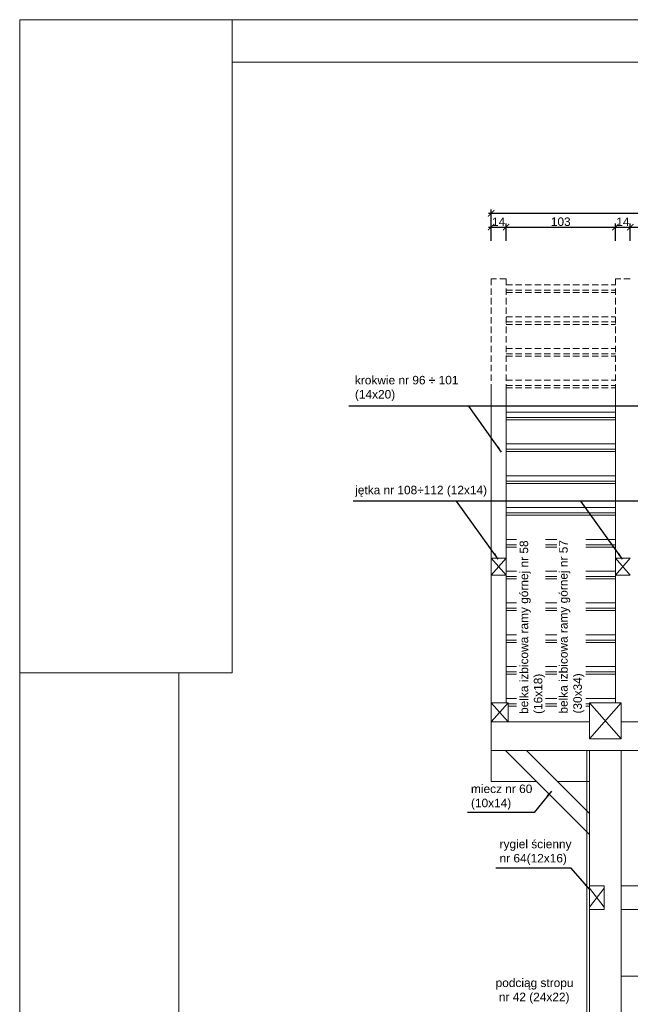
# Model space of a CAD drawing. Header units: millimetres. Extents: x -80660 to 263001, y 590205 to 619905.
# Tile 36 of 64: x 84238 to 89988, y 610634 to 619905. Entities that reach past the tile are written whole.
import ezdxf

# ---------------------------------------------------------------- set-up
doc = ezdxf.new("R2010")
doc.units = ezdxf.units.MM
doc.linetypes.add('DASHEDX2', pattern=[1.5, 1, -0.5])
doc.layers.add('l.c.9', color=3, linetype='Continuous', lineweight=9)
doc.layers.add('l.k.k. 5', color=4, linetype='DASHEDX2', lineweight=5)
doc.styles.add('styl1', font='arial.ttf')
doc.dimstyles.new('stefan', dxfattribs={"dimtxt": 80, "dimasz": 60, "dimexe": 35, "dimexo": 0, "dimgap": 10, "dimtad": 1, "dimdec": 1, "dimlfac": 0.1, "dimtxsty": 'styl1', "dimblk": 'ARCHTICK', "dimcen": 2.5, "dimdle": 25, "dimadec": 0, "dimazin": 0, "dimtfac": 1, "dimtdec": 1, "dimtmove": 0, "dimatfit": 3, "dimfxl": 1, "dimarcsym": 0})

# ---------------------------------------------------------------- blocks, each defined once
blk = doc.blocks.new('_ArchTick')
at = {"color": 0, "const_width": 0.15}
blk.add_lwpolyline([(-0.5, -0.5), (0.5, 0.5)], dxfattribs=at)
blk = doc.blocks.new('*D843')
at = {"layer": 'Defpoints', "color": 0}
for p in [(95357.6, 618081.4), (88677.6, 617951.4), (95357.6, 617951.4)]:
    blk.add_point(p, dxfattribs=at)
at = {"layer": 'l.c.9', "color": 0, "lineweight": -2}
for p, q in [((88652.6, 618081.4), (95382.6, 618081.4)), ((88677.6, 617951.4), (88677.6, 618116.4)), ((95357.6, 617951.4), (95357.6, 618116.4))]:
    blk.add_line(p, q, dxfattribs=at)
at = {"layer": 'l.c.9', "color": 0, "lineweight": -2, "xscale": 60, "yscale": 60, "zscale": 60, "rotation": 180}
blk.add_blockref('_ArchTick', (88677.6, 618081.4), dxfattribs=at)
at = {"layer": 'l.c.9', "color": 0, "lineweight": -2, "xscale": 60, "yscale": 60, "zscale": 60}
blk.add_blockref('_ArchTick', (95357.6, 618081.4), dxfattribs=at)
at = {"layer": 'l.c.9', "color": 0, "insert": (92017.6, 618132.3), "char_height": 80, "attachment_point": 5, "style": 'styl1'}
blk.add_mtext('668', dxfattribs=at)
blk = doc.blocks.new('*D844')
at = {"layer": 'Defpoints', "color": 0}
for p in [(88817.6, 617951.4), (88677.6, 617820.9), (88817.6, 617820.9)]:
    blk.add_point(p, dxfattribs=at)
at = {"layer": 'l.c.9', "color": 0, "lineweight": -2}
for p, q in [((88677.6, 617820.9), (88677.6, 617986.4)), ((88817.6, 617820.9), (88817.6, 617986.4)), ((88652.6, 617951.4), (88842.6, 617951.4))]:
    blk.add_line(p, q, dxfattribs=at)
at = {"layer": 'l.c.9', "color": 0, "lineweight": -2, "xscale": 60, "yscale": 60, "zscale": 60, "rotation": 180}
blk.add_blockref('_ArchTick', (88677.6, 617951.4), dxfattribs=at)
at = {"layer": 'l.c.9', "color": 0, "lineweight": -2, "xscale": 60, "yscale": 60, "zscale": 60}
blk.add_blockref('_ArchTick', (88817.6, 617951.4), dxfattribs=at)
at = {"layer": 'l.c.9', "color": 0, "insert": (88747.6, 618001.6), "char_height": 80, "attachment_point": 5, "style": 'styl1'}
blk.add_mtext('14', dxfattribs=at)
blk = doc.blocks.new('*D845')
at = {"layer": 'Defpoints', "color": 0}
for p in [(89847.6, 617951.4), (88817.6, 617820.9), (89847.6, 617820.9)]:
    blk.add_point(p, dxfattribs=at)
at = {"layer": 'l.c.9', "color": 0, "lineweight": -2}
for p, q in [((88817.6, 617820.9), (88817.6, 617986.4)), ((89847.6, 617820.9), (89847.6, 617986.4)), ((88792.6, 617951.4), (89872.6, 617951.4))]:
    blk.add_line(p, q, dxfattribs=at)
at = {"layer": 'l.c.9', "color": 0, "lineweight": -2, "xscale": 60, "yscale": 60, "zscale": 60, "rotation": 180}
blk.add_blockref('_ArchTick', (88817.6, 617951.4), dxfattribs=at)
at = {"layer": 'l.c.9', "color": 0, "lineweight": -2, "xscale": 60, "yscale": 60, "zscale": 60}
blk.add_blockref('_ArchTick', (89847.6, 617951.4), dxfattribs=at)
at = {"layer": 'l.c.9', "color": 0, "insert": (89332.6, 618002.3), "char_height": 80, "attachment_point": 5, "style": 'styl1'}
blk.add_mtext('103', dxfattribs=at)
blk = doc.blocks.new('*D846')
at = {"layer": 'Defpoints', "color": 0}
for p in [(89987.6, 617951.4), (89847.6, 617820.9), (89987.6, 617820.9)]:
    blk.add_point(p, dxfattribs=at)
at = {"layer": 'l.c.9', "color": 0, "lineweight": -2}
for p, q in [((89847.6, 617820.9), (89847.6, 617986.4)), ((89987.6, 617820.9), (89987.6, 617986.4)), ((89822.6, 617951.4), (90012.6, 617951.4))]:
    blk.add_line(p, q, dxfattribs=at)
at = {"layer": 'l.c.9', "color": 0, "lineweight": -2, "xscale": 60, "yscale": 60, "zscale": 60, "rotation": 180}
blk.add_blockref('_ArchTick', (89847.6, 617951.4), dxfattribs=at)
at = {"layer": 'l.c.9', "color": 0, "lineweight": -2, "xscale": 60, "yscale": 60, "zscale": 60}
blk.add_blockref('_ArchTick', (89987.6, 617951.4), dxfattribs=at)
at = {"layer": 'l.c.9', "color": 0, "insert": (89917.6, 618001.6), "char_height": 80, "attachment_point": 5, "style": 'styl1'}
blk.add_mtext('14', dxfattribs=at)
blk = doc.blocks.new('*D847')
at = {"layer": 'Defpoints', "color": 0}
for p in [(91527.6, 617951.4), (89987.6, 617820.9), (91527.6, 617820.9)]:
    blk.add_point(p, dxfattribs=at)
at = {"layer": 'l.c.9', "color": 0, "lineweight": -2}
for p, q in [((89987.6, 617820.9), (89987.6, 617986.4)), ((91527.6, 617820.9), (91527.6, 617986.4)), ((89962.6, 617951.4), (91552.6, 617951.4))]:
    blk.add_line(p, q, dxfattribs=at)
at = {"layer": 'l.c.9', "color": 0, "lineweight": -2, "xscale": 60, "yscale": 60, "zscale": 60, "rotation": 180}
blk.add_blockref('_ArchTick', (89987.6, 617951.4), dxfattribs=at)
at = {"layer": 'l.c.9', "color": 0, "lineweight": -2, "xscale": 60, "yscale": 60, "zscale": 60}
blk.add_blockref('_ArchTick', (91527.6, 617951.4), dxfattribs=at)
at = {"layer": 'l.c.9', "color": 0, "insert": (90757.6, 618002.3), "char_height": 80, "attachment_point": 5, "style": 'styl1'}
blk.add_mtext('154', dxfattribs=at)

msp = doc.modelspace()

# ---------------------------------------------------------------- linework, layer by layer
at = {"layer": 'l.c.9', "color": 0}
for p, q in [((99087.96, 619904.52), (84237.95, 619904.52)), ((84237.95, 619904.52), (84237.95, 598904.52)), ((86237.95, 619904.52), (86237.95, 613754.52)), ((98787.96, 619504.52), (86237.95, 619504.52)), ((88677.64, 616433.6), (88677.64, 612732.11)), ((88817.64, 616433.6), (88817.64, 613473.35)), ((89847.64, 616433.6), (89847.64, 613473.35)), ((88817.64, 616209.73), (89847.64, 616209.73)), ((88817.64, 616159.81), (89847.64, 616159.81)), ((88817.64, 616137.62), (89847.64, 616137.62)), ((88817.64, 615910.23), (89847.64, 615910.23)), ((88817.64, 615860.31), (89847.64, 615860.31)), ((88817.64, 615838.11), (89847.64, 615838.11)), ((88817.64, 615610.72), (89847.64, 615610.72)), ((88817.64, 615560.8), (89847.64, 615560.8)), ((88817.64, 615538.61), (89847.64, 615538.61)), ((88817.64, 615311.22), (89847.64, 615311.22)), ((88817.64, 615261.3), (89847.64, 615261.3)), ((88817.64, 615239.11), (89847.64, 615239.11)), ((88817.64, 615011.71), (88915.01, 615011.71)), ((89188.66, 615011.71), (89294.27, 615011.71)), ((89567.92, 615011.71), (89847.64, 615011.71)), ((88817.64, 614961.8), (88915.01, 614961.8)), ((88817.64, 614939.6), (88915.01, 614939.6)), ((89188.66, 614961.8), (89294.27, 614961.8)), ((89188.66, 614939.6), (89294.27, 614939.6)), ((89567.92, 614961.8), (89847.64, 614961.8)), ((89567.92, 614939.6), (89847.64, 614939.6)), ((88677.64, 614833.35), (88817.64, 614673.35)), ((88817.64, 614833.35), (88677.64, 614673.35)), ((88677.64, 614833.35), (88817.64, 614833.35)), ((89847.64, 614833.35), (89987.64, 614673.35)), ((89987.64, 614833.35), (89847.64, 614673.35)), ((89847.64, 614833.35), (89987.64, 614833.35)), ((88817.64, 614712.21), (88915.01, 614712.21)), ((89188.66, 614712.21), (89294.27, 614712.21)), ((89567.92, 614712.21), (89847.64, 614712.21)), ((88677.64, 614673.35), (88817.64, 614673.35)), ((88817.64, 614662.29), (88915.01, 614662.29)), ((88817.64, 614640.1), (88915.01, 614640.1)), ((89188.66, 614662.29), (89294.27, 614662.29)), ((89188.66, 614640.1), (89294.27, 614640.1)), ((89567.92, 614662.29), (89847.64, 614662.29)), ((89567.92, 614640.1), (89847.64, 614640.1)), ((89847.64, 614673.35), (89987.64, 614673.35)), ((88817.64, 614412.71), (88915.01, 614412.71)), ((88817.64, 614362.79), (88915.01, 614362.79)), ((88817.64, 614340.6), (88915.01, 614340.6)), ((89188.66, 614412.71), (89294.27, 614412.71)), ((89188.66, 614362.79), (89294.27, 614362.79)), ((89188.66, 614340.6), (89294.27, 614340.6)), ((89567.92, 614412.71), (89847.64, 614412.71)), ((89567.92, 614362.79), (89847.64, 614362.79)), ((89567.92, 614340.6), (89847.64, 614340.6)), ((88817.64, 614113.2), (88915.01, 614113.2)), ((88817.64, 614063.29), (88915.01, 614063.29)), ((89188.66, 614113.2), (89294.27, 614113.2)), ((89188.66, 614063.29), (89294.27, 614063.29)), ((89567.92, 614113.2), (89847.64, 614113.2)), ((89567.92, 614063.29), (89847.64, 614063.29)), ((88817.64, 614041.09), (88915.01, 614041.09)), ((89188.66, 614041.09), (89294.27, 614041.09)), ((89567.92, 614041.09), (89847.64, 614041.09)), ((88817.64, 613813.7), (88915.01, 613813.7)), ((89188.66, 613813.7), (89294.27, 613813.7)), ((89567.92, 613813.7), (89847.64, 613813.7)), ((84237.95, 613754.52), (86237.95, 613754.52)), ((85737.95, 613754.52), (85737.95, 598904.52)), ((88817.64, 613763.78), (88915.01, 613763.78)), ((88817.64, 613741.59), (88915.01, 613741.59)), ((89188.66, 613763.78), (89294.27, 613763.78)), ((89188.66, 613741.59), (89294.27, 613741.59)), ((89567.92, 613763.78), (89847.64, 613763.78)), ((89567.92, 613741.59), (89847.64, 613741.59)), ((88817.64, 613514.2), (88915.01, 613514.2)), ((89188.66, 613514.2), (89294.27, 613514.2)), ((89567.92, 613514.2), (89847.64, 613514.2)), ((88837.64, 613293.35), (88677.64, 613473.35)), ((88837.64, 613473.35), (88677.64, 613293.35)), ((88837.64, 613473.35), (88677.64, 613473.35)), ((88837.64, 613473.35), (88837.64, 613293.35)), ((88837.64, 613464.28), (88915.01, 613464.28)), ((88837.64, 613442.09), (88915.01, 613442.09)), ((89188.66, 613464.28), (89294.27, 613464.28)), ((89188.66, 613442.09), (89294.27, 613442.09)), ((89567.92, 613464.28), (89602.64, 613464.28)), ((89567.92, 613442.09), (89602.64, 613442.09)), ((89902.64, 613473.35), (89602.64, 613133.35)), ((89602.64, 613473.35), (89902.64, 613133.35)), ((89602.64, 613473.35), (89602.64, 613133.35)), ((89902.64, 613473.35), (89602.64, 613473.35)), ((89627.64, 613473.35), (89737.64, 613473.35)), ((89902.64, 613473.35), (89902.64, 613133.35)), ((89602.64, 613293.35), (88677.64, 613293.35)), ((90292.64, 613293.35), (89902.64, 613293.35)), ((89902.64, 613133.35), (89602.64, 613133.35)), ((95357.64, 613023.35), (88677.64, 613023.35)), ((89602.64, 612234.26), (88813.56, 613023.35)), ((89602.64, 612432.25), (89011.55, 613023.35)), ((89577.64, 613023.35), (89577.64, 607976.35)), ((89602.64, 613023.35), (89602.64, 607976.35)), ((89902.64, 604268.35), (89902.64, 613023.35)), ((88677.64, 612732.11), (89104.79, 612732.11)), ((89302.78, 612732.11), (89602.64, 612732.11)), ((89602.64, 611748.35), (89742.64, 611748.35)), ((89742.64, 611528.35), (89742.64, 611748.35)), ((89902.64, 611748.35), (92512.64, 611748.35)), ((89602.64, 611728.35), (89742.64, 611548.35)), ((89602.64, 611548.35), (89742.64, 611728.35)), ((89602.64, 611528.35), (89742.64, 611528.35)), ((89902.64, 611528.35), (92512.64, 611528.35)), ((89902.64, 610898.35), (95002.64, 610898.35))]:
    msp.add_line(p, q, dxfattribs=at)
at = {"layer": 'l.k.k. 5', "color": 0, "ltscale": 60}
for p, q in [((88677.64, 617464.42), (88677.64, 616433.6)), ((88817.64, 617464.42), (88677.64, 617464.42)), ((88817.64, 617464.42), (88817.64, 616433.6)), ((88817.64, 617407.74), (89847.64, 617407.74)), ((89847.64, 617464.42), (89847.64, 616433.6)), ((89987.64, 617464.42), (89847.64, 617464.42)), ((88817.64, 617357.83), (89847.64, 617357.83)), ((88817.64, 617335.63), (89847.64, 617335.63)), ((88817.64, 617108.24), (89847.64, 617108.24)), ((88817.64, 617058.32), (89847.64, 617058.32)), ((88817.64, 617036.13), (89847.64, 617036.13)), ((88817.64, 616808.74), (89847.64, 616808.74)), ((88817.64, 616758.82), (89847.64, 616758.82)), ((88817.64, 616736.62), (89847.64, 616736.62)), ((88817.64, 616509.23), (89847.64, 616509.23)), ((88817.64, 616459.31), (89847.64, 616459.31)), ((88817.64, 616437.12), (89847.64, 616437.12))]:
    msp.add_line(p, q, dxfattribs=at)

# ---------------------------------------------------------------- texts
at = {"layer": 'l.c.9', "color": 0, "char_height": 80, "width": 2924.252, "attachment_point": 1}
for s, insert in [('{\\fArial|b0|i0|c238|p34;krokwie nr 96 \\fArial Rounded MT Bold|b0|i0|c0|p32;÷\\fArial|b0|i0|c238|p34; 101 \\P(14x20)}', (87394.78, 616551.06)), ('{\\fArial|b0|i0|c238|p34;jętka nr 108\\fArial|b0|i0|c238|p32;÷112 \\fArial|b0|i0|c238|p34;(12x14)}', (87397.08, 615516.33)), ('{\\fArial|b0|i0|c238|p34;miecz nr 60\\P(10x14)}', (88487.63, 612703.22)), ('{\\fArial|b0|i0|c238|p34;rygiel ścienny \\Pnr 64(12x16)}', (88756.93, 612183.49)), ('{\\fArial|b0|i0|c238|p34;podciąg stropu\\P nr 42 (24x22)}', (88719.39, 610876.95))]:
    msp.add_mtext(s, dxfattribs=dict(at, insert=insert))
at = {"layer": 'l.c.9', "color": 0, "char_height": 80, "width": 2924.252, "attachment_point": 1, "rotation": 90}
for s, insert in [('{\\fArial|b0|i0|c238|p34;belka izbicowa ramy górnej nr 58 \\P(16x18)}', (88945.85, 613368.26)), ('{\\fArial|b0|i0|c238|p34;belka izbicowa ramy górnej nr 57 \\P(30x34)}', (89317.78, 613371.78))]:
    msp.add_mtext(s, dxfattribs=dict(at, insert=insert))

# ---------------------------------------------------------------- dimensions: what is measured, and where the dimension line sits
at = {"layer": 'l.c.9', "color": 0}
for base, p1, p2, picture, middle in [((95357.64, 618081.45), (88677.64, 617951.45), (95357.64, 617951.45), '*D843', (92017.64, 618132.29)), ((88817.64, 617951.45), (88677.64, 617820.87), (88817.64, 617820.87), '*D844', (88747.64, 618001.61))]:
    dim = msp.add_linear_dim(base=base, p1=p1, p2=p2, dimstyle='stefan', dxfattribs=at)
    dim.commit()
    dim.dimension.update_dxf_attribs({"geometry": picture, "text_midpoint": middle})
for base, p1, p2, picture, middle in [((89847.64, 617951.45), (88817.64, 617820.87), (89847.64, 617820.87), '*D845', (89332.64, 618002.32)), ((89987.64, 617951.45), (89847.64, 617820.87), (89987.64, 617820.87), '*D846', (89917.64, 618001.61)), ((91527.64, 617951.45), (89987.64, 617820.87), (91527.64, 617820.87), '*D847', (90757.64, 618002.29))]:
    dim = msp.add_linear_dim(base=base, p1=p1, p2=p2, dimstyle='stefan', override={"dimtmove": 1}, dxfattribs=at)
    dim.commit()
    dim.dimension.update_dxf_attribs({"geometry": picture, "text_midpoint": middle})

# ---------------------------------------------------------------- leaders
for points in [[(94321.76, 615826.99), (94007.5, 616264.51), (87335.95, 616264.52)], [(88776.3, 615832.26), (88465.83, 616264.51)], [(95287.64, 614753.35), (94825.94, 615371.03), (87376.78, 615371.03)], [(88743.08, 614826.19), (88351.75, 615371.03)], [(89913.08, 614826.19), (89521.75, 615371.03)], [(89244.35, 612641.06), (89081.09, 612441.05), (88454.37, 612441.05)], [(89602.64, 611718.35), (89429.32, 611916.43), (88721.65, 611916.43)]]:
    msp.add_leader(points, dimstyle='stefan', override={"dimgap": 10, "dimtad": 0}, dxfattribs=at)

doc.saveas('drawing.dxf')
